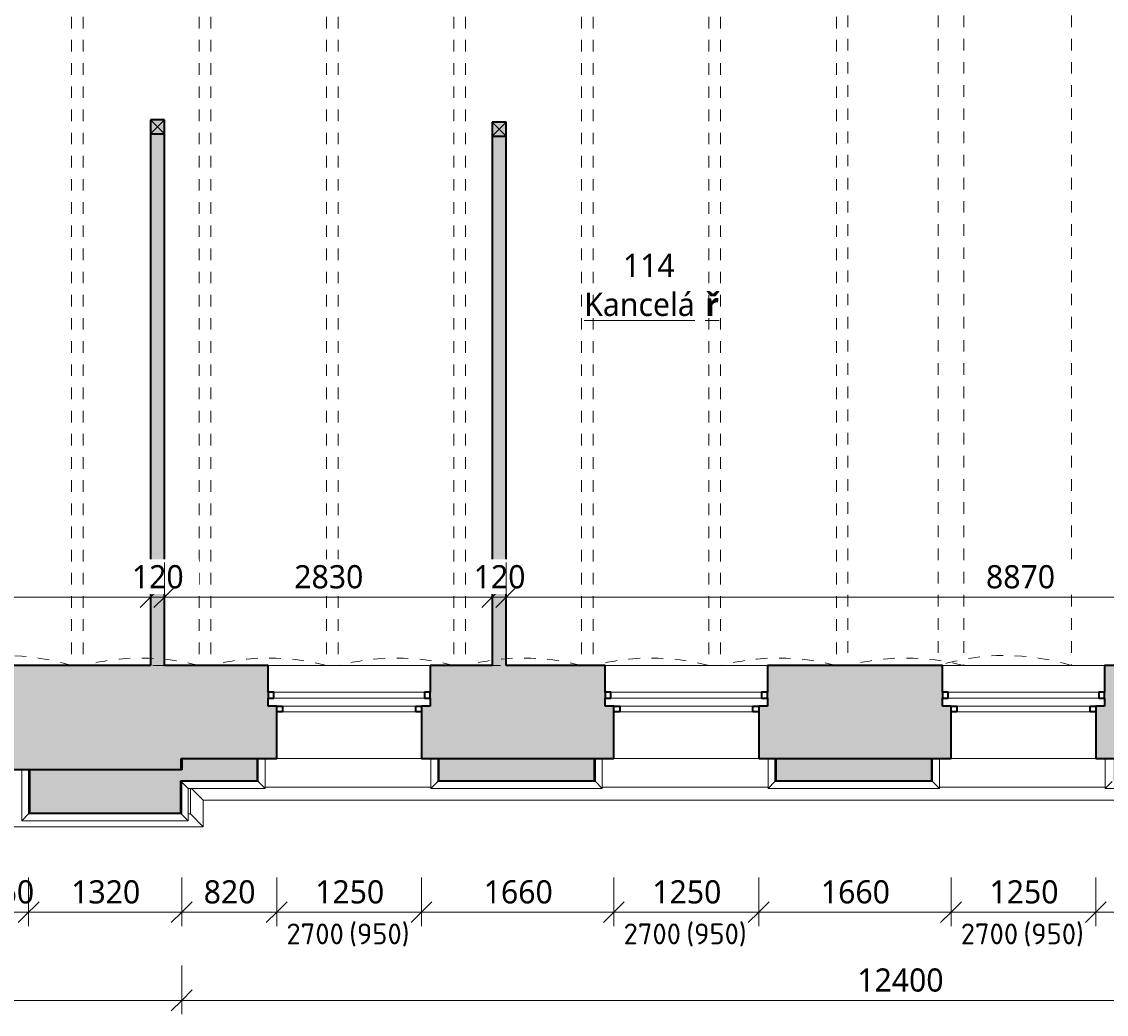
# Model space of a CAD drawing. Header units: metres. Extents: x -2.5 to 41.7, y -3 to 31.6.
# Tile 2 of 23: x 4.1 to 13.4, y -1.7 to 6.9. Entities that reach past the tile are written whole.
import ezdxf

# ---------------------------------------------------------------- set-up
doc = ezdxf.new("R2010")
doc.units = ezdxf.units.M
doc.linetypes.add('AV - Cerch_ 1 tecka 2mm', pattern=[0.004, 0.002, -0.001, 0, -0.001])
doc.layers.add('AV-KOTY', color=5, linetype='Continuous', lineweight=13, true_color=0x0000ff)
doc.layers.add('AV-MISTNOSTI', color=5, linetype='Continuous', lineweight=5, true_color=0x0000ff)
for name, color, linetype, lineweight in [('AV-KOTY-100', 7, 'Continuous', 5), ('AV-SRAFY', 7, 'Continuous', 35), ('AV-STAVBA', 7, 'Continuous', 18)]:
    doc.layers.add(name, color=color, linetype=linetype, lineweight=lineweight)
doc.styles.add('ISOCPEUR', font='isocpeur.ttf', dxfattribs={"height": 0.18})
doc.styles.add('Trebuchet MS', font='trebuc.ttf', dxfattribs={"height": 0.2})
doc.styles.add('Trebuchet MS_B', font='trebuc.ttf', dxfattribs={"height": 0.2})
doc.dimstyles.new('2_mm_-_O_-_Blue_-_mm', dxfattribs={"dimscale": 0.3048, "dimtxt": 0.20619, "dimasz": 0.590551, "dimexe": 0.393701, "dimexo": 0.0625, "dimgap": 0.065617, "dimtad": 1, "dimdec": 0, "dimlfac": 1000, "dimzin": 0, "dimdsep": 46, "dimtxsty": 'Trebuchet MS', "dimblk1": 'OBLIQUE', "dimblk2": 'OBLIQUE', "dimsah": 1, "dimcen": 0.09, "dimazin": 0, "dimtfac": 1, "dimtdec": 4, "dimtix": 1, "dimtmove": 0, "dimatfit": 3, "dimfxl": 0.984252, "dimfxlon": 1, "dimtvp": 1, "dimtfill": 1, "dimtolj": 1, "dimtzin": 0, "dimarcsym": 2})
doc.dimstyles.new('2_mm_-_O_-_Blue_-_mm_-_zaokrouhlena', dxfattribs={"dimscale": 0.3048, "dimtxt": 0.20619, "dimasz": 0.590551, "dimexe": 0.393701, "dimexo": 0.0625, "dimgap": 0.065617, "dimtad": 1, "dimdec": 0, "dimlfac": 1000, "dimrnd": 10, "dimzin": 0, "dimdsep": 46, "dimtxsty": 'Trebuchet MS', "dimblk1": 'OBLIQUE', "dimblk2": 'OBLIQUE', "dimsah": 1, "dimcen": 0.09, "dimazin": 0, "dimtfac": 1, "dimtdec": 4, "dimtix": 1, "dimtmove": 0, "dimatfit": 3, "dimfxl": 0.984252, "dimfxlon": 1, "dimtvp": 1, "dimtfill": 1, "dimtolj": 1, "dimtzin": 0, "dimarcsym": 2})

# ---------------------------------------------------------------- blocks, each defined once
blk = doc.blocks.new('SCO_Koncepční obdelníkový sloup - 120_120-1490004-1NP')
at = {"layer": 'AV-STAVBA'}
blk.add_hatch(color=256, dxfattribs=at).paths.add_polyline_path([(0.06, -0.06), (0.06, 0.06), (-0.06, 0.06), (-0.06, -0.06)])
for p, q in [((0.06, 0.06), (-0.06, -0.06)), ((-0.06, 0.06), (0.06, -0.06))]:
    blk.add_line(p, q, dxfattribs=at)
at = {"layer": 'AV-STAVBA', "lineweight": 35}
for p, q in [((0.06, 0.06), (-0.06, 0.06)), ((-0.06, 0.06), (-0.06, -0.06)), ((0.06, -0.06), (0.06, 0.06)), ((-0.06, -0.06), (0.06, -0.06))]:
    blk.add_line(p, q, dxfattribs=at)
blk = doc.blocks.new('SCO_Koncepční obdelníkový sloup - 120_120-1490005-1NP')
at = {"layer": 'AV-STAVBA'}
blk.add_hatch(color=256, dxfattribs=at).paths.add_polyline_path([(0.06, -0.06), (0.06, 0.06), (-0.06, 0.06), (-0.06, -0.06)])
for p, q in [((0.06, 0.06), (-0.06, -0.06)), ((-0.06, 0.06), (0.06, -0.06))]:
    blk.add_line(p, q, dxfattribs=at)
at = {"layer": 'AV-STAVBA', "lineweight": 35}
for p, q in [((0.06, 0.06), (-0.06, 0.06)), ((-0.06, 0.06), (-0.06, -0.06)), ((0.06, -0.06), (0.06, 0.06)), ((-0.06, -0.06), (0.06, -0.06))]:
    blk.add_line(p, q, dxfattribs=at)
blk = doc.blocks.new('GM_Void_valená klenba - GM_Void_valená klenba-1557069-1NP')
at = {"layer": 'AV-STAVBA', "linetype": 'AV - Cerch_ 1 tecka 2mm', "lineweight": 13}
for p, q in [((-0.575, 3.1), (-0.575, -3.1)), ((-0.575, 3.1), (0.575, 3.1)), ((0.575, 3.1), (0.575, -3.1)), ((-0.575, -3.1), (0.575, -3.1))]:
    blk.add_line(p, q, dxfattribs=at)
for centre, start, end in [((0, 4.9424), 252.66684, 287.33316), ((0, -4.9424), 72.66684, 107.33316)]:
    blk.add_arc(centre, 1.93, start, end, dxfattribs=at)
blk = doc.blocks.new('GM_Void_valená klenba - GM_Void_valená klenba-1557068-1NP')
at = {"layer": 'AV-STAVBA', "linetype": 'AV - Cerch_ 1 tecka 2mm', "lineweight": 13}
for p, q in [((-0.5, 3.1), (-0.5, -3.1)), ((-0.5, 3.1), (0.5, 3.1)), ((0.5, 3.1), (0.5, -3.1)), ((-0.5, -3.1), (0.5, -3.1))]:
    blk.add_line(p, q, dxfattribs=at)
for centre, start, end in [((0, 4.9641), 254.98527, 285.01473), ((0, -4.9641), 74.98527, 105.01473)]:
    blk.add_arc(centre, 1.93, start, end, dxfattribs=at)
blk = doc.blocks.new('GM_Void_valená klenba - GM_Void_valená klenba-1557067-1NP')
at = {"layer": 'AV-STAVBA', "linetype": 'AV - Cerch_ 1 tecka 2mm', "lineweight": 13}
for p, q in [((-0.5, 3.005), (-0.5, -3.005)), ((-0.5, 3.005), (0.5, 3.005)), ((0.5, 3.005), (0.5, -3.005)), ((-0.5, -3.005), (0.5, -3.005))]:
    blk.add_line(p, q, dxfattribs=at)
for centre, start, end in [((0, 4.8691), 254.98527, 285.01473), ((0, -4.8691), 74.98527, 105.01473)]:
    blk.add_arc(centre, 1.93, start, end, dxfattribs=at)
blk = doc.blocks.new('GM_Void_valená klenba - GM_Void_valená klenba-1557066-1NP')
at = {"layer": 'AV-STAVBA', "linetype": 'AV - Cerch_ 1 tecka 2mm', "lineweight": 13}
for p, q in [((-0.575, 3.005), (-0.575, -3.005)), ((-0.575, 3.005), (0.575, 3.005)), ((0.575, 3.005), (0.575, -3.005)), ((-0.575, -3.005), (0.575, -3.005))]:
    blk.add_line(p, q, dxfattribs=at)
for centre, start, end in [((0, 4.8474), 252.66684, 287.33316), ((0, -4.8474), 72.66684, 107.33316)]:
    blk.add_arc(centre, 1.93, start, end, dxfattribs=at)
blk = doc.blocks.new('Zdobná fasáda 1NP - Zdobná fasáda 1NP-1554848-1NP')
at = {"layer": 'AV-STAVBA'}
for p, q in [((6.105, 0.3482), (6.105, 0.5482)), ((6.165, 0.5482), (6.165, 0.2882)), ((7.595, 0.2882), (7.595, 0.5482)), ((7.655, 0.5482), (7.655, 0.3482)), ((9.015, 0.3482), (9.015, 0.5482)), ((9.075, 0.5482), (9.075, 0.2882)), ((10.505, 0.2882), (10.505, 0.5482)), ((10.565, 0.5482), (10.565, 0.3482)), ((11.925, 0.3482), (11.925, 0.5482)), ((11.985, 0.5482), (11.985, 0.2882)), ((13.415, 0.2882), (13.415, 0.5482)), ((4.0636, 0.0082), (4.0636, 0.4482)), ((4.1236, 0.4482), (4.1236, 0.0682)), ((5.4448, 0.3482), (6.105, 0.3482)), ((5.4998, 0.2882), (5.4448, 0.3432)), ((5.4998, 0.2882), (5.4998, 0.0082)), ((6.165, 0.2882), (5.4998, 0.2882)), ((5.5198, 0.0682), (5.5198, 0.2882)), ((5.6298, 0.1882), (5.5298, 0.2882)), ((6.165, 0.2882), (6.105, 0.3482)), ((6.165, 0.2982), (7.595, 0.2982)), ((7.655, 0.3482), (7.595, 0.2882)), ((9.075, 0.2882), (7.595, 0.2882)), ((7.655, 0.3482), (9.015, 0.3482)), ((9.075, 0.2882), (9.015, 0.3482)), ((9.075, 0.2982), (10.505, 0.2982)), ((10.565, 0.3482), (10.505, 0.2882)), ((11.985, 0.2882), (10.505, 0.2882)), ((10.565, 0.3482), (11.925, 0.3482)), ((11.985, 0.2882), (11.925, 0.3482)), ((11.985, 0.2982), (13.415, 0.2982)), ((13.475, 0.3482), (13.415, 0.2882)), ((14.935, 0.2882), (13.415, 0.2882)), ((5.6298, 0.1882), (5.6298, -0.0418)), ((18.0748, 0.1882), (5.6298, 0.1882)), ((4.0636, 0.0082), (4.1236, 0.0682)), ((5.4998, 0.0082), (4.0636, 0.0082)), ((4.1236, 0.0682), (5.4398, 0.0682)), ((5.4998, 0.0082), (5.4398, 0.0682)), ((5.4998, 0.0682), (5.5198, 0.0682)), ((5.6298, -0.0418), (5.5198, 0.0682)), ((5.6298, -0.0418), (3.9336, -0.0418))]:
    blk.add_line(p, q, dxfattribs=at)
blk = doc.blocks.new('WI_2-1_dvojité_bez středního sloupku_vnější půlkruhové nadpraží - 1250x-1561485-1NP')
at = {"layer": 'AV-STAVBA', "linetype": 'AV - Cerch_ 1 tecka 2mm', "lineweight": 13}
for p, q in [((0.7, 0.4), (-0.7, 0.4)), ((-0.7, 0.4), (0.7, 0.4)), ((0.625, 0.4), (-0.625, 0.4)), ((0.7, -0.4), (-0.7, -0.4)), ((0.625, -0.4), (-0.625, -0.4)), ((-0.625, -0.4), (0.625, -0.4))]:
    blk.add_line(p, q, dxfattribs=at)
at = {"layer": 'AV-STAVBA', "lineweight": 35}
for p, q in [((-0.65, 0.17), (-0.7, 0.17)), ((-0.7, 0.17), (-0.7, 0.12)), ((-0.7, 0.12), (-0.65, 0.12)), ((-0.65, 0.12), (-0.65, 0.17)), ((0.7, 0.17), (0.65, 0.17)), ((0.65, 0.17), (0.65, 0.12)), ((0.65, 0.12), (0.7, 0.12)), ((0.7, 0.12), (0.7, 0.17)), ((-0.625, 0.05), (-0.575, 0.05)), ((-0.575, 0.05), (-0.575, 0)), ((0.575, 0), (0.575, 0.05)), ((0.575, 0.05), (0.625, 0.05)), ((0.625, 0), (0.575, 0)), ((-0.575, 0), (-0.625, 0))]:
    blk.add_line(p, q, dxfattribs=at)
at = {"layer": 'AV-STAVBA'}
for p, q in [((-0.7, 0.12), (-0.7, 0.17)), ((-0.7, 0.17), (0.7, 0.17)), ((-0.7, 0.12), (0.7, 0.12)), ((-0.65, 0.17), (0.031, 0.17)), ((-0.65, 0.12), (-0.65, 0.17)), ((0.031, 0.12), (-0.65, 0.12)), ((0.031, 0.17), (0.65, 0.17)), ((0.65, 0.12), (0.031, 0.12)), ((0.65, 0.12), (0.65, 0.17)), ((0.7, 0.12), (0.7, 0.17)), ((-0.625, 0.05), (-0.625, 0)), ((-0.625, 0.05), (0.625, 0.05)), ((0.031, 0.05), (-0.575, 0.05)), ((-0.575, 0.05), (-0.575, 0)), ((-0.575, 0), (0.031, 0)), ((0.575, 0.05), (0.031, 0.05)), ((0.031, 0), (0.575, 0)), ((0.575, 0.05), (0.575, 0)), ((0.625, 0.05), (0.625, 0)), ((-0.625, 0), (0.625, 0))]:
    blk.add_line(p, q, dxfattribs=at)
blk = doc.blocks.new('DIMBLOCK2-1NP')
at = {"layer": 'AV-KOTY-100', "color": 5, "true_color": 0x0000ff}
for p, q in [((0.8848, 1.9398), (0.8848, 2.2398)), ((5.1748, 1.9398), (5.1748, 2.2398)), ((0.8848, 1.9398), (0.9748, 2.0298)), ((5.1748, 1.9398), (5.2648, 2.0298)), ((0.8848, 1.9398), (0.7948, 1.8498)), ((0.8848, 1.9398), (5.1748, 1.9398)), ((0.8848, 1.9398), (0.8848, 1.8198)), ((5.1748, 1.9398), (5.0848, 1.8498)), ((5.1748, 1.9398), (5.1748, 1.8198))]:
    blk.add_line(p, q, dxfattribs=at)
at = {"layer": 'AV-KOTY-100', "color": 0, "insert": (2.7363, 2.2157), "char_height": 0.2, "width": 0.704541, "attachment_point": 1, "line_spacing_factor": 1.048425, "style": 'Trebuchet MS', "bg_fill": 3, "box_fill_scale": 1.25, "bg_fill_color": 256, "bg_fill_true_color": 13158600, "bg_fill_transparency": 0}
blk.add_mtext('4290', dxfattribs=at)
blk = doc.blocks.new('_Oblique')
at = {"color": 0, "linetype": 'ByBlock', "lineweight": -2}
blk.add_line((-0.5, -0.5), (0.5, 0.5), dxfattribs=at)
blk = doc.blocks.new('DIMBLOCK3-1NP')
at = {"layer": 'AV-KOTY-100', "color": 5, "true_color": 0x0000ff}
for p, q in [((5.1748, 1.9398), (5.1748, 2.2398)), ((5.2948, 1.9398), (5.2948, 2.2398)), ((5.1748, 1.9398), (5.2648, 2.0298)), ((5.2948, 1.9398), (5.3848, 2.0298)), ((5.1748, 1.9398), (5.0848, 1.8498)), ((5.1748, 1.9398), (5.2948, 1.9398)), ((5.1748, 1.9398), (5.1748, 1.8198)), ((5.2948, 1.9398), (5.2048, 1.8498)), ((5.2948, 1.9398), (5.2948, 1.8198))]:
    blk.add_line(p, q, dxfattribs=at)
at = {"layer": 'AV-KOTY-100', "color": 0, "insert": (5.0146, 2.2157), "char_height": 0.2, "width": 0.528406, "attachment_point": 1, "line_spacing_factor": 1.048425, "style": 'Trebuchet MS', "bg_fill": 3, "box_fill_scale": 1.25, "bg_fill_color": 256, "bg_fill_true_color": 13158600, "bg_fill_transparency": 0}
blk.add_mtext('120', dxfattribs=at)
blk = doc.blocks.new('DIMBLOCK4-1NP')
at = {"layer": 'AV-KOTY-100', "color": 5, "true_color": 0x0000ff}
for p, q in [((5.2948, 1.9398), (5.2948, 2.2398)), ((8.1248, 1.9398), (8.1248, 2.2398)), ((5.2948, 1.9398), (5.3848, 2.0298)), ((8.1248, 1.9398), (8.2148, 2.0298)), ((5.2948, 1.9398), (5.2048, 1.8498)), ((5.2948, 1.9398), (8.1248, 1.9398)), ((5.2948, 1.9398), (5.2948, 1.8198)), ((8.1248, 1.9398), (8.0348, 1.8498)), ((8.1248, 1.9398), (8.1248, 1.8198))]:
    blk.add_line(p, q, dxfattribs=at)
at = {"layer": 'AV-KOTY-100', "color": 0, "insert": (6.4163, 2.2157), "char_height": 0.2, "width": 0.704541, "attachment_point": 1, "line_spacing_factor": 1.048425, "style": 'Trebuchet MS', "bg_fill": 3, "box_fill_scale": 1.25, "bg_fill_color": 256, "bg_fill_true_color": 13158600, "bg_fill_transparency": 0}
blk.add_mtext('2830', dxfattribs=at)
blk = doc.blocks.new('DIMBLOCK5-1NP')
at = {"layer": 'AV-KOTY-100', "color": 5, "true_color": 0x0000ff}
for p, q in [((8.1248, 1.9398), (8.1248, 2.2398)), ((8.2448, 1.9398), (8.2448, 2.2398)), ((8.1248, 1.9398), (8.2148, 2.0298)), ((8.2448, 1.9398), (8.3348, 2.0298)), ((8.1248, 1.9398), (8.0348, 1.8498)), ((8.1248, 1.9398), (8.2448, 1.9398)), ((8.1248, 1.9398), (8.1248, 1.8198)), ((8.2448, 1.9398), (8.1548, 1.8498)), ((8.2448, 1.9398), (8.2448, 1.8198))]:
    blk.add_line(p, q, dxfattribs=at)
at = {"layer": 'AV-KOTY-100', "color": 0, "insert": (7.9646, 2.2157), "char_height": 0.2, "width": 0.528406, "attachment_point": 1, "line_spacing_factor": 1.048425, "style": 'Trebuchet MS', "bg_fill": 3, "box_fill_scale": 1.25, "bg_fill_color": 256, "bg_fill_true_color": 13158600, "bg_fill_transparency": 0}
blk.add_mtext('120', dxfattribs=at)
blk = doc.blocks.new('DIMBLOCK6-1NP')
at = {"layer": 'AV-KOTY-100', "color": 5, "true_color": 0x0000ff}
for p, q in [((8.2448, 1.9398), (8.2448, 2.2398)), ((17.1148, 1.9398), (17.1148, 2.2398)), ((8.2448, 1.9398), (8.3348, 2.0298)), ((17.1148, 1.9398), (17.2048, 2.0298)), ((8.2448, 1.9398), (8.1548, 1.8498)), ((8.2448, 1.9398), (17.1148, 1.9398)), ((8.2448, 1.9398), (8.2448, 1.8198)), ((17.1148, 1.9398), (17.0248, 1.8498)), ((17.1148, 1.9398), (17.1148, 1.8198))]:
    blk.add_line(p, q, dxfattribs=at)
at = {"layer": 'AV-KOTY-100', "color": 0, "insert": (12.3863, 2.2157), "char_height": 0.2, "width": 0.704541, "attachment_point": 1, "line_spacing_factor": 1.048425, "style": 'Trebuchet MS', "bg_fill": 3, "box_fill_scale": 1.25, "bg_fill_color": 256, "bg_fill_true_color": 13158600, "bg_fill_transparency": 0}
blk.add_mtext('8870', dxfattribs=at)
blk = doc.blocks.new('DIMBLOCK53-1NP')
at = {"layer": 'AV-KOTY-100', "color": 5, "true_color": 0x0000ff}
for p, q in [((3.7648, -0.78), (3.7648, -0.48)), ((4.1236, -0.78), (4.1236, -0.48)), ((3.7648, -0.78), (3.8548, -0.69)), ((4.1236, -0.78), (4.2136, -0.69)), ((3.7648, -0.78), (3.6748, -0.87)), ((3.7648, -0.78), (4.1236, -0.78)), ((3.7648, -0.78), (3.7648, -0.9)), ((4.1236, -0.78), (4.0336, -0.87)), ((4.1236, -0.78), (4.1236, -0.9))]:
    blk.add_line(p, q, dxfattribs=at)
at = {"layer": 'AV-KOTY-100', "color": 0, "insert": (3.724, -0.504), "char_height": 0.2, "width": 0.528406, "attachment_point": 1, "line_spacing_factor": 1.048425, "style": 'Trebuchet MS', "bg_fill": 3, "box_fill_scale": 1.25, "bg_fill_color": 256, "bg_fill_true_color": 13158600, "bg_fill_transparency": 0}
blk.add_mtext('360', dxfattribs=at)
blk = doc.blocks.new('DIMBLOCK54-1NP')
at = {"layer": 'AV-KOTY-100', "color": 5, "true_color": 0x0000ff}
for p, q in [((4.1236, -0.78), (4.1236, -0.48)), ((5.4448, -0.78), (5.4448, -0.48)), ((4.1236, -0.78), (4.2136, -0.69)), ((5.4448, -0.78), (5.5348, -0.69)), ((4.1236, -0.78), (4.0336, -0.87)), ((4.1236, -0.78), (5.4448, -0.78)), ((4.1236, -0.78), (4.1236, -0.9)), ((5.4448, -0.78), (5.3548, -0.87)), ((5.4448, -0.78), (5.4448, -0.9))]:
    blk.add_line(p, q, dxfattribs=at)
at = {"layer": 'AV-KOTY-100', "color": 0, "insert": (4.4906, -0.504), "char_height": 0.2, "width": 0.704541, "attachment_point": 1, "line_spacing_factor": 1.048425, "style": 'Trebuchet MS', "bg_fill": 3, "box_fill_scale": 1.25, "bg_fill_color": 256, "bg_fill_true_color": 13158600, "bg_fill_transparency": 0}
blk.add_mtext('1320', dxfattribs=at)
blk = doc.blocks.new('DIMBLOCK55-1NP')
at = {"layer": 'AV-KOTY-100', "color": 5, "true_color": 0x0000ff}
for p, q in [((5.4448, -0.78), (5.4448, -0.48)), ((6.2648, -0.78), (6.2648, -0.48)), ((5.4448, -0.78), (5.5348, -0.69)), ((6.2648, -0.78), (6.3548, -0.69)), ((5.4448, -0.78), (5.3548, -0.87)), ((5.4448, -0.78), (6.2648, -0.78)), ((5.4448, -0.78), (5.4448, -0.9)), ((6.2648, -0.78), (6.1748, -0.87)), ((6.2648, -0.78), (6.2648, -0.9))]:
    blk.add_line(p, q, dxfattribs=at)
at = {"layer": 'AV-KOTY-100', "color": 0, "insert": (5.6346, -0.504), "char_height": 0.2, "width": 0.528406, "attachment_point": 1, "line_spacing_factor": 1.048425, "style": 'Trebuchet MS', "bg_fill": 3, "box_fill_scale": 1.25, "bg_fill_color": 256, "bg_fill_true_color": 13158600, "bg_fill_transparency": 0}
blk.add_mtext('820', dxfattribs=at)
blk = doc.blocks.new('DIMBLOCK56-1NP')
at = {"layer": 'AV-KOTY-100', "color": 5, "true_color": 0x0000ff}
for p, q in [((6.2648, -0.78), (6.2648, -0.48)), ((7.5148, -0.78), (7.5148, -0.48)), ((6.2648, -0.78), (6.3548, -0.69)), ((7.5148, -0.78), (7.6048, -0.69)), ((6.2648, -0.78), (6.1748, -0.87)), ((6.2648, -0.78), (7.5148, -0.78)), ((6.2648, -0.78), (6.2648, -0.9)), ((7.5148, -0.78), (7.4248, -0.87)), ((7.5148, -0.78), (7.5148, -0.9))]:
    blk.add_line(p, q, dxfattribs=at)
at = {"layer": 'AV-KOTY-100', "color": 0, "insert": (6.5963, -0.504), "char_height": 0.2, "width": 0.704541, "attachment_point": 1, "line_spacing_factor": 1.048425, "style": 'Trebuchet MS', "bg_fill": 3, "box_fill_scale": 1.25, "bg_fill_color": 256, "bg_fill_true_color": 13158600, "bg_fill_transparency": 0}
blk.add_mtext('1250', dxfattribs=at)
blk = doc.blocks.new('DIMBLOCK57-1NP')
at = {"layer": 'AV-KOTY-100', "color": 5, "true_color": 0x0000ff}
for p, q in [((7.5148, -0.78), (7.5148, -0.48)), ((9.1748, -0.78), (9.1748, -0.48)), ((7.5148, -0.78), (7.6048, -0.69)), ((9.1748, -0.78), (9.2648, -0.69)), ((7.5148, -0.78), (7.4248, -0.87)), ((7.5148, -0.78), (9.1748, -0.78)), ((7.5148, -0.78), (7.5148, -0.9)), ((9.1748, -0.78), (9.0848, -0.87)), ((9.1748, -0.78), (9.1748, -0.9))]:
    blk.add_line(p, q, dxfattribs=at)
at = {"layer": 'AV-KOTY-100', "color": 0, "insert": (8.0513, -0.504), "char_height": 0.2, "width": 0.704541, "attachment_point": 1, "line_spacing_factor": 1.048425, "style": 'Trebuchet MS', "bg_fill": 3, "box_fill_scale": 1.25, "bg_fill_color": 256, "bg_fill_true_color": 13158600, "bg_fill_transparency": 0}
blk.add_mtext('1660', dxfattribs=at)
blk = doc.blocks.new('DIMBLOCK58-1NP')
at = {"layer": 'AV-KOTY-100', "color": 5, "true_color": 0x0000ff}
for p, q in [((9.1748, -0.78), (9.1748, -0.48)), ((10.4248, -0.78), (10.4248, -0.48)), ((9.1748, -0.78), (9.2648, -0.69)), ((10.4248, -0.78), (10.5148, -0.69)), ((9.1748, -0.78), (9.0848, -0.87)), ((9.1748, -0.78), (10.4248, -0.78)), ((9.1748, -0.78), (9.1748, -0.9)), ((10.4248, -0.78), (10.3348, -0.87)), ((10.4248, -0.78), (10.4248, -0.9))]:
    blk.add_line(p, q, dxfattribs=at)
at = {"layer": 'AV-KOTY-100', "color": 0, "insert": (9.5063, -0.504), "char_height": 0.2, "width": 0.704541, "attachment_point": 1, "line_spacing_factor": 1.048425, "style": 'Trebuchet MS', "bg_fill": 3, "box_fill_scale": 1.25, "bg_fill_color": 256, "bg_fill_true_color": 13158600, "bg_fill_transparency": 0}
blk.add_mtext('1250', dxfattribs=at)
blk = doc.blocks.new('DIMBLOCK59-1NP')
at = {"layer": 'AV-KOTY-100', "color": 5, "true_color": 0x0000ff}
for p, q in [((10.4248, -0.78), (10.4248, -0.48)), ((12.0848, -0.78), (12.0848, -0.48)), ((10.4248, -0.78), (10.5148, -0.69)), ((12.0848, -0.78), (12.1748, -0.69)), ((10.4248, -0.78), (10.3348, -0.87)), ((10.4248, -0.78), (12.0848, -0.78)), ((10.4248, -0.78), (10.4248, -0.9)), ((12.0848, -0.78), (11.9948, -0.87)), ((12.0848, -0.78), (12.0848, -0.9))]:
    blk.add_line(p, q, dxfattribs=at)
at = {"layer": 'AV-KOTY-100', "color": 0, "insert": (10.9613, -0.504), "char_height": 0.2, "width": 0.704541, "attachment_point": 1, "line_spacing_factor": 1.048425, "style": 'Trebuchet MS', "bg_fill": 3, "box_fill_scale": 1.25, "bg_fill_color": 256, "bg_fill_true_color": 13158600, "bg_fill_transparency": 0}
blk.add_mtext('1660', dxfattribs=at)
blk = doc.blocks.new('DIMBLOCK60-1NP')
at = {"layer": 'AV-KOTY-100', "color": 5, "true_color": 0x0000ff}
for p, q in [((12.0848, -0.78), (12.0848, -0.48)), ((13.3348, -0.78), (13.3348, -0.48)), ((12.0848, -0.78), (12.1748, -0.69)), ((13.3348, -0.78), (13.4248, -0.69)), ((12.0848, -0.78), (11.9948, -0.87)), ((12.0848, -0.78), (13.3348, -0.78)), ((12.0848, -0.78), (12.0848, -0.9)), ((13.3348, -0.78), (13.2448, -0.87)), ((13.3348, -0.78), (13.3348, -0.9))]:
    blk.add_line(p, q, dxfattribs=at)
at = {"layer": 'AV-KOTY-100', "color": 0, "insert": (12.4163, -0.504), "char_height": 0.2, "width": 0.704541, "attachment_point": 1, "line_spacing_factor": 1.048425, "style": 'Trebuchet MS', "bg_fill": 3, "box_fill_scale": 1.25, "bg_fill_color": 256, "bg_fill_true_color": 13158600, "bg_fill_transparency": 0}
blk.add_mtext('1250', dxfattribs=at)
blk = doc.blocks.new('DIMBLOCK61-1NP')
at = {"layer": 'AV-KOTY-100', "color": 5, "true_color": 0x0000ff}
for p, q in [((13.3348, -0.78), (13.3348, -0.48)), ((15.0348, -0.78), (15.0348, -0.48)), ((13.3348, -0.78), (13.4248, -0.69)), ((15.0348, -0.78), (15.1248, -0.69)), ((13.3348, -0.78), (13.2448, -0.87)), ((13.3348, -0.78), (15.0348, -0.78)), ((13.3348, -0.78), (13.3348, -0.9)), ((15.0348, -0.78), (14.9448, -0.87)), ((15.0348, -0.78), (15.0348, -0.9))]:
    blk.add_line(p, q, dxfattribs=at)
at = {"layer": 'AV-KOTY-100', "color": 0, "insert": (13.8913, -0.504), "char_height": 0.2, "width": 0.704541, "attachment_point": 1, "line_spacing_factor": 1.048425, "style": 'Trebuchet MS', "bg_fill": 3, "box_fill_scale": 1.25, "bg_fill_color": 256, "bg_fill_true_color": 13158600, "bg_fill_transparency": 0}
blk.add_mtext('1700', dxfattribs=at)
blk = doc.blocks.new('DIMBLOCK77-1NP')
at = {"layer": 'AV-KOTY-100', "color": 5, "true_color": 0x0000ff}
for p, q in [((-0.2352, -1.541), (-0.2352, -1.241)), ((5.4448, -1.541), (5.4448, -1.241)), ((-0.2352, -1.541), (-0.1452, -1.451)), ((5.4448, -1.541), (5.5348, -1.451)), ((-0.2352, -1.541), (-0.3252, -1.631)), ((-0.2352, -1.541), (5.4448, -1.541)), ((-0.2352, -1.541), (-0.2352, -1.661)), ((5.4448, -1.541), (5.3548, -1.631)), ((5.4448, -1.541), (5.4448, -1.661))]:
    blk.add_line(p, q, dxfattribs=at)
at = {"layer": 'AV-KOTY-100', "color": 0, "insert": (2.3112, -1.265), "char_height": 0.2, "width": 0.704541, "attachment_point": 1, "line_spacing_factor": 1.048425, "style": 'Trebuchet MS', "bg_fill": 3, "box_fill_scale": 1.25, "bg_fill_color": 256, "bg_fill_true_color": 13158600, "bg_fill_transparency": 0}
blk.add_mtext('5680', dxfattribs=at)
blk = doc.blocks.new('DIMBLOCK78-1NP')
at = {"layer": 'AV-KOTY-100', "color": 5, "true_color": 0x0000ff}
for p, q in [((5.4448, -1.541), (5.4448, -1.241)), ((17.8398, -1.541), (17.8398, -1.241)), ((5.4448, -1.541), (5.5348, -1.451)), ((17.8398, -1.541), (17.9298, -1.451)), ((5.4448, -1.541), (5.3548, -1.631)), ((5.4448, -1.541), (17.8398, -1.541)), ((5.4448, -1.541), (5.4448, -1.661)), ((17.8398, -1.541), (17.7498, -1.631)), ((17.8398, -1.541), (17.8398, -1.661))]:
    blk.add_line(p, q, dxfattribs=at)
at = {"layer": 'AV-KOTY-100', "color": 0, "insert": (11.2753, -1.265), "char_height": 0.2, "width": 0.880677, "attachment_point": 1, "line_spacing_factor": 1.048425, "style": 'Trebuchet MS', "bg_fill": 3, "box_fill_scale": 1.25, "bg_fill_color": 256, "bg_fill_true_color": 13158600, "bg_fill_transparency": 0}
blk.add_mtext('12400', dxfattribs=at)

msp = doc.modelspace()

# ---------------------------------------------------------------- hatches: boundary and pattern name
at = {"layer": 'AV-SRAFY', "lineweight": 18}
for points in [[(5.1748, 1.3482), (5.2948, 1.3482), (5.2948, 5.9382), (5.1748, 5.9382), (5.1748, 5.3044)], [(8.1248, 1.3482), (8.2448, 1.3482), (8.2448, 5.9182), (8.1248, 5.9182), (8.1248, 5.3044)]]:
    msp.add_hatch(color=256, dxfattribs=at).paths.add_polyline_path(points)
h = msp.add_hatch(color=256, dxfattribs=at)
h.paths.add_polyline_path([(-0.2352, 0.4482), (1.7148, 0.4482), (1.7148, 0.5282), (1.9148, 0.5282), (1.9148, 1.0182), (1.8648, 1.0182), (1.8648, 1.3482), (-0.2352, 1.3482), (-0.2352, 0.9282)])
h.paths.add_polyline_path([(4.6396, 0.4482), (5.4398, 0.4482), (5.4398, 1.3482), (3.8148, 1.3482), (3.8148, 1.0182), (3.7648, 1.0182), (3.7648, 0.5282), (3.9648, 0.5282), (3.9648, 0.4482)])
h = msp.add_hatch(color=256, dxfattribs=at)
h.paths.add_polyline_path([(5.4398, 0.5482), (6.2648, 0.5482), (6.2648, 0.9982), (6.1898, 0.9982), (6.1898, 1.3482), (5.4398, 1.3482), (5.4398, 0.9282)])
h.paths.add_polyline_path([(17.1148, 0.5482), (17.1148, 1.3482), (16.3598, 1.3482), (16.3598, 0.9982), (16.2848, 0.9982), (16.2848, 0.5482)])
h.paths.add_polyline_path([(7.5148, 0.5482), (9.1748, 0.5482), (9.1748, 0.9982), (9.0998, 0.9982), (9.0998, 1.3482), (7.5898, 1.3482), (7.5898, 0.9982), (7.5148, 0.9982), (7.5148, 0.9282)])
h.paths.add_polyline_path([(15.0348, 0.5482), (15.0348, 0.9982), (14.9598, 0.9982), (14.9598, 1.3482), (13.4098, 1.3482), (13.4098, 0.9982), (13.3348, 0.9982), (13.3348, 0.5482), (14.6705, 0.5482)])
h.paths.add_polyline_path([(12.0848, 0.5482), (12.0848, 0.9982), (12.0098, 0.9982), (12.0098, 1.3482), (10.4998, 1.3482), (10.4998, 0.9982), (10.4248, 0.9982), (10.4248, 0.5482), (11.8046, 0.5482)])
h = msp.add_hatch(color=256, dxfattribs=at)
h.paths.add_polyline_path([(5.4448, 0.3547), (6.0985, 0.3547), (6.0985, 0.5482), (5.4448, 0.5482), (5.4448, 0.3812)])
h.paths.add_polyline_path([(10.5715, 0.3547), (11.9185, 0.3547), (11.9185, 0.5482), (10.5715, 0.5482)])
h.paths.add_polyline_path([(8.9386, 0.3547), (9.0085, 0.3547), (9.0085, 0.5482), (7.6615, 0.5482), (7.6615, 0.3547)])
h.paths.add_polyline_path([(17.8333, 0.3547), (17.8333, 0.5482), (16.4715, 0.5482), (16.4715, 0.3547), (17.7156, 0.3547)])
h.paths.add_polyline_path([(13.4815, 0.3547), (14.8685, 0.3547), (14.8685, 0.5482), (13.4815, 0.5482)])
h = msp.add_hatch(color=256, dxfattribs=at)
h.paths.add_polyline_path([(4.1301, 0.0747), (5.4383, 0.0747), (5.4383, 0.3547), (5.4448, 0.3547), (5.4448, 0.4482), (4.1301, 0.4482)])
h.paths.add_polyline_path([(1.5521, 0.0747), (1.5521, 0.4482), (0.2713, 0.4482), (0.2713, 0.0747), (0.3407, 0.0747)])

# ---------------------------------------------------------------- linework, layer by layer
at = {"layer": 'AV-STAVBA', "lineweight": 35}
for p, q in [((5.1748, 5.9382), (5.1748, 1.3482)), ((5.2948, 1.3482), (5.2948, 5.9382)), ((8.1248, 5.9182), (8.1248, 1.3482)), ((8.2448, 1.3482), (8.2448, 5.9182)), ((5.1748, 1.3482), (3.8148, 1.3482)), ((6.1898, 1.3482), (5.2948, 1.3482)), ((6.1898, 1.1182), (6.1898, 1.3482)), ((8.1248, 1.3482), (7.5898, 1.3482)), ((7.5898, 1.3482), (7.5898, 1.1182)), ((9.0998, 1.3482), (8.2448, 1.3482)), ((9.0998, 1.1182), (9.0998, 1.3482)), ((12.0098, 1.3482), (10.4998, 1.3482)), ((10.4998, 1.3482), (10.4998, 1.1182)), ((12.0098, 1.1182), (12.0098, 1.3482)), ((14.9598, 1.3482), (13.4098, 1.3482)), ((13.4098, 1.3482), (13.4098, 1.1182)), ((6.1898, 0.9982), (6.1898, 1.0682)), ((7.5898, 1.0682), (7.5898, 0.9982)), ((9.0998, 0.9982), (9.0998, 1.0682)), ((10.4998, 1.0682), (10.4998, 0.9982)), ((12.0098, 0.9982), (12.0098, 1.0682)), ((13.4098, 1.0682), (13.4098, 0.9982)), ((6.2648, 0.9982), (6.1898, 0.9982)), ((6.2648, 0.5482), (6.2648, 0.9982)), ((7.5898, 0.9982), (7.5148, 0.9982)), ((7.5148, 0.9982), (7.5148, 0.5482)), ((9.1748, 0.9982), (9.0998, 0.9982)), ((9.1748, 0.5482), (9.1748, 0.9982)), ((10.4998, 0.9982), (10.4248, 0.9982)), ((10.4248, 0.9982), (10.4248, 0.5482)), ((12.0848, 0.9982), (12.0098, 0.9982)), ((12.0848, 0.5482), (12.0848, 0.9982)), ((13.4098, 0.9982), (13.3348, 0.9982)), ((13.3348, 0.9982), (13.3348, 0.5482)), ((5.4398, 0.4482), (5.4398, 0.5482)), ((5.4398, 0.5482), (6.2648, 0.5482)), ((5.4448, 0.5482), (5.4448, 0.4482)), ((6.0985, 0.3547), (6.0985, 0.5482)), ((7.5148, 0.5482), (9.1748, 0.5482)), ((7.6615, 0.5482), (7.6615, 0.3547)), ((9.0085, 0.3547), (9.0085, 0.5482)), ((10.4248, 0.5482), (12.0848, 0.5482)), ((10.5715, 0.5482), (10.5715, 0.3547)), ((11.9185, 0.3547), (11.9185, 0.5482)), ((13.3348, 0.5482), (15.0348, 0.5482)), ((5.4448, 0.4482), (3.9648, 0.4482)), ((4.1301, 0.4482), (4.1301, 0.0747)), ((5.4383, 0.0747), (5.4383, 0.3547)), ((5.4383, 0.3547), (6.0985, 0.3547)), ((7.6615, 0.3547), (9.0085, 0.3547)), ((10.5715, 0.3547), (11.9185, 0.3547)), ((4.1301, 0.0747), (5.4383, 0.0747))]:
    msp.add_line(p, q, dxfattribs=at)
at = {"layer": 'AV-STAVBA'}
for p, q in [((6.1898, 1.3482), (7.5898, 1.3482)), ((9.0998, 1.3482), (10.4998, 1.3482)), ((12.0098, 1.3482), (13.4098, 1.3482)), ((6.105, 0.5482), (6.105, 0.3482)), ((7.5148, 0.5482), (6.2648, 0.5482)), ((7.655, 0.3482), (7.655, 0.5482)), ((9.015, 0.5482), (9.015, 0.3482)), ((10.4248, 0.5482), (9.1748, 0.5482)), ((10.565, 0.3482), (10.565, 0.5482)), ((11.925, 0.5482), (11.925, 0.3482)), ((13.3348, 0.5482), (12.0848, 0.5482)), ((4.1236, 0.0682), (4.1236, 0.4482)), ((5.4448, 0.3482), (5.4383, 0.3547)), ((5.4448, 0.3482), (5.4448, 0.0682)), ((6.105, 0.3482), (5.4448, 0.3482)), ((5.5198, 0.0682), (5.5198, 0.2882)), ((6.105, 0.3482), (6.0985, 0.3547)), ((7.595, 0.2982), (6.165, 0.2982)), ((7.655, 0.3482), (7.6615, 0.3547)), ((9.015, 0.3482), (7.655, 0.3482)), ((9.015, 0.3482), (9.0085, 0.3547)), ((10.505, 0.2982), (9.075, 0.2982)), ((10.565, 0.3482), (10.5715, 0.3547)), ((11.925, 0.3482), (10.565, 0.3482)), ((11.925, 0.3482), (11.9185, 0.3547)), ((13.415, 0.2982), (11.985, 0.2982)), ((4.1236, 0.0682), (4.1301, 0.0747)), ((5.4448, 0.0682), (4.1236, 0.0682)), ((5.4448, 0.0682), (5.4383, 0.0747)), ((5.5198, 0.0682), (5.4998, 0.0682))]:
    msp.add_line(p, q, dxfattribs=at)

# ---------------------------------------------------------------- block references
at = {"layer": 'AV-STAVBA', "linetype": 'AV - Cerch_ 1 tecka 2mm', "lineweight": 13}
for name, p in [('GM_Void_valená klenba - GM_Void_valená klenba-1557069-1NP', (3.9198, 4.4482)), ('GM_Void_valená klenba - GM_Void_valená klenba-1557068-1NP', (5.0948, 4.4482)), ('GM_Void_valená klenba - GM_Void_valená klenba-1557068-1NP', (6.1948, 4.4482)), ('GM_Void_valená klenba - GM_Void_valená klenba-1557068-1NP', (7.2948, 4.4482)), ('GM_Void_valená klenba - GM_Void_valená klenba-1557068-1NP', (8.3948, 4.4482)), ('GM_Void_valená klenba - GM_Void_valená klenba-1557068-1NP', (9.4948, 4.4482)), ('GM_Void_valená klenba - GM_Void_valená klenba-1557068-1NP', (10.5948, 4.4482)), ('GM_Void_valená klenba - GM_Void_valená klenba-1557067-1NP', (11.6948, 4.3532)), ('GM_Void_valená klenba - GM_Void_valená klenba-1557066-1NP', (12.5498, 4.3532)), ('WI_2-1_dvojité_bez středního sloupku_vnější půlkruhové nadpraží - 1250x-1561485-1NP', (6.8898, 0.9482)), ('WI_2-1_dvojité_bez středního sloupku_vnější půlkruhové nadpraží - 1250x-1561485-1NP', (9.7998, 0.9482)), ('WI_2-1_dvojité_bez středního sloupku_vnější půlkruhové nadpraží - 1250x-1561485-1NP', (12.7098, 0.9482))]:
    msp.add_blockref(name, p, dxfattribs=at)
at = {"layer": 'AV-STAVBA'}
for name, p in [('SCO_Koncepční obdelníkový sloup - 120_120-1490005-1NP', (5.2348, 5.9982)), ('SCO_Koncepční obdelníkový sloup - 120_120-1490004-1NP', (8.1848, 5.9782)), ('Zdobná fasáda 1NP - Zdobná fasáda 1NP-1554848-1NP', (0, 0))]:
    msp.add_blockref(name, p, dxfattribs=at)

# ---------------------------------------------------------------- texts
at = {"layer": 'AV-MISTNOSTI', "char_height": 0.2, "attachment_point": 1, "style": 'Trebuchet MS_B'}
for s, insert, width in [('114', (9.2528, 4.9026), 0.601266), ('\\LKancelá', (8.9188, 4.5663), 1.266666), ('\\L\\fTrebuchet MS|b1|i0|c238|p34|;\\Lř', (9.9639, 4.5663), 0.144304)]:
    msp.add_mtext(s, dxfattribs=dict(at, insert=insert, width=width))

# ---------------------------------------------------------------- dimensions: what is measured, and where the dimension line sits
at = {"layer": 'AV-KOTY', "lineweight": 5}
for base, p1, p2, override, picture, middle in [((4.1236, -0.78), (3.7648, -0.48), (4.1236, -0.48), {"dimpost": '<>', "dimfxl": 0.358783}, 'DIMBLOCK53-1NP', (3.9442, -0.6579)), ((5.4448, -1.541), (-0.2352, -1.241), (5.4448, -1.241), {"dimpost": '<>', "dimfxl": 5.679957}, 'DIMBLOCK77-1NP', (2.6048, -1.4189))]:
    dim = msp.add_linear_dim(base=base, p1=p1, p2=p2, dimstyle='2_mm_-_O_-_Blue_-_mm_-_zaokrouhlena', override=override, dxfattribs=at)
    dim.commit()
    dim.dimension.update_dxf_attribs({"geometry": picture, "text_midpoint": middle})

# ---------------------------------------------------------------- next in the draw order: dimensions: what is measured, and where the dimension line sits
for base, p1, p2, dimstyle, override, picture, middle in [((5.1748, 1.9398), (0.8848, 2.2398), (5.1748, 2.2398), '2_mm_-_O_-_Blue_-_mm', {"dimpost": '<>', "dimfxl": 4.29}, 'DIMBLOCK2-1NP', (3.0298, 2.0619)), ((5.4448, -0.78), (4.1236, -0.48), (5.4448, -0.48), '2_mm_-_O_-_Blue_-_mm_-_zaokrouhlena', {"dimpost": '<>', "dimfxl": 1.321174}, 'DIMBLOCK54-1NP', (4.7842, -0.6582)), ((17.8398, -1.541), (5.4448, -1.241), (17.8398, -1.241), '2_mm_-_O_-_Blue_-_mm_-_zaokrouhlena', {"dimpost": '<>', "dimfxl": 12.395043}, 'DIMBLOCK78-1NP', (11.6423, -1.4192))]:
    dim = msp.add_linear_dim(base=base, p1=p1, p2=p2, dimstyle=dimstyle, override=override, dxfattribs=at)
    dim.commit()
    dim.dimension.update_dxf_attribs({"geometry": picture, "text_midpoint": middle})

# ---------------------------------------------------------------- next in the draw order: dimensions: what is measured, and where the dimension line sits
for base, p1, p2, dimstyle, override, picture, middle in [((5.2948, 1.9398), (5.1748, 2.2398), (5.2948, 2.2398), '2_mm_-_O_-_Blue_-_mm', {"dimpost": '<>', "dimfxl": 0.12}, 'DIMBLOCK3-1NP', (5.2348, 2.0616)), ((6.2648, -0.78), (5.4448, -0.48), (6.2648, -0.48), '2_mm_-_O_-_Blue_-_mm_-_zaokrouhlena', {"dimpost": '<>', "dimfxl": 0.820043}, 'DIMBLOCK55-1NP', (5.8548, -0.6582))]:
    dim = msp.add_linear_dim(base=base, p1=p1, p2=p2, dimstyle=dimstyle, override=override, dxfattribs=at)
    dim.commit()
    dim.dimension.update_dxf_attribs({"geometry": picture, "text_midpoint": middle})

# ---------------------------------------------------------------- next in the draw order: dimensions: what is measured, and where the dimension line sits
for base, p1, p2, dimstyle, override, picture, middle in [((8.1248, 1.9398), (5.2948, 2.2398), (8.1248, 2.2398), '2_mm_-_O_-_Blue_-_mm', {"dimpost": '<>', "dimfxl": 2.83}, 'DIMBLOCK4-1NP', (6.7098, 2.0616)), ((7.5148, -0.78), (6.2648, -0.48), (7.5148, -0.48), '2_mm_-_O_-_Blue_-_mm_-_zaokrouhlena', {"dimpost": '<>', "dimfxl": 1.25}, 'DIMBLOCK56-1NP', (6.8898, -0.6582))]:
    dim = msp.add_linear_dim(base=base, p1=p1, p2=p2, dimstyle=dimstyle, override=override, dxfattribs=at)
    dim.commit()
    dim.dimension.update_dxf_attribs({"geometry": picture, "text_midpoint": middle})

# ---------------------------------------------------------------- next in the draw order: texts
at = {"layer": 'AV-KOTY', "lineweight": 5, "insert": (6.3484, -0.8771), "char_height": 0.18, "width": 0.609282, "attachment_point": 1, "style": 'ISOCPEUR'}
msp.add_mtext('2700', dxfattribs=at)

# ---------------------------------------------------------------- next in the draw order: dimensions: what is measured, and where the dimension line sits
at = {"layer": 'AV-KOTY', "lineweight": 5}
for base, p1, p2, dimstyle, override, picture, middle in [((8.2448, 1.9398), (8.1248, 2.2398), (8.2448, 2.2398), '2_mm_-_O_-_Blue_-_mm', {"dimpost": '<>', "dimfxl": 0.12}, 'DIMBLOCK5-1NP', (8.1848, 2.0616)), ((9.1748, -0.78), (7.5148, -0.48), (9.1748, -0.48), '2_mm_-_O_-_Blue_-_mm_-_zaokrouhlena', {"dimpost": '<>', "dimfxl": 1.66}, 'DIMBLOCK57-1NP', (8.3448, -0.6579))]:
    dim = msp.add_linear_dim(base=base, p1=p1, p2=p2, dimstyle=dimstyle, override=override, dxfattribs=at)
    dim.commit()
    dim.dimension.update_dxf_attribs({"geometry": picture, "text_midpoint": middle})

# ---------------------------------------------------------------- next in the draw order: texts
at = {"layer": 'AV-KOTY', "lineweight": 5, "insert": (6.8896, -0.8771), "char_height": 0.18, "width": 0.633333, "attachment_point": 1, "style": 'ISOCPEUR'}
msp.add_mtext('(950)', dxfattribs=at)

# ---------------------------------------------------------------- next in the draw order: dimensions: what is measured, and where the dimension line sits
at = {"layer": 'AV-KOTY', "lineweight": 5}
for base, p1, p2, dimstyle, override, picture, middle in [((17.1148, 1.9398), (8.2448, 2.2398), (17.1148, 2.2398), '2_mm_-_O_-_Blue_-_mm', {"dimpost": '<>', "dimfxl": 8.87}, 'DIMBLOCK6-1NP', (12.6798, 2.0616)), ((10.4248, -0.78), (9.1748, -0.48), (10.4248, -0.48), '2_mm_-_O_-_Blue_-_mm_-_zaokrouhlena', {"dimpost": '<>', "dimfxl": 1.25}, 'DIMBLOCK58-1NP', (9.7998, -0.6582))]:
    dim = msp.add_linear_dim(base=base, p1=p1, p2=p2, dimstyle=dimstyle, override=override, dxfattribs=at)
    dim.commit()
    dim.dimension.update_dxf_attribs({"geometry": picture, "text_midpoint": middle})

# ---------------------------------------------------------------- next in the draw order: texts
at = {"layer": 'AV-KOTY', "lineweight": 5, "insert": (9.2584, -0.8771), "char_height": 0.18, "width": 0.609282, "attachment_point": 1, "style": 'ISOCPEUR'}
msp.add_mtext('2700', dxfattribs=at)

# ---------------------------------------------------------------- next in the draw order: dimensions: what is measured, and where the dimension line sits
at = {"layer": 'AV-KOTY', "lineweight": 5}
dim = msp.add_linear_dim(base=(12.0848, -0.78), p1=(10.4248, -0.48), p2=(12.0848, -0.48), dimstyle='2_mm_-_O_-_Blue_-_mm_-_zaokrouhlena', override={"dimpost": '<>', "dimfxl": 1.66}, dxfattribs=at)
dim.commit()
dim.dimension.update_dxf_attribs({"geometry": 'DIMBLOCK59-1NP', "text_midpoint": (11.2548, -0.6579)})

# ---------------------------------------------------------------- next in the draw order: texts
at = {"layer": 'AV-KOTY', "lineweight": 5, "insert": (9.7996, -0.8771), "char_height": 0.18, "width": 0.633333, "attachment_point": 1, "style": 'ISOCPEUR'}
msp.add_mtext('(950)', dxfattribs=at)

# ---------------------------------------------------------------- next in the draw order: dimensions: what is measured, and where the dimension line sits
at = {"layer": 'AV-KOTY', "lineweight": 5}
dim = msp.add_linear_dim(base=(13.3348, -0.78), p1=(12.0848, -0.48), p2=(13.3348, -0.48), dimstyle='2_mm_-_O_-_Blue_-_mm_-_zaokrouhlena', override={"dimpost": '<>', "dimfxl": 1.25}, dxfattribs=at)
dim.commit()
dim.dimension.update_dxf_attribs({"geometry": 'DIMBLOCK60-1NP', "text_midpoint": (12.7098, -0.6582)})

# ---------------------------------------------------------------- next in the draw order: texts
at = {"layer": 'AV-KOTY', "lineweight": 5, "insert": (12.1684, -0.8771), "char_height": 0.18, "width": 0.609282, "attachment_point": 1, "style": 'ISOCPEUR'}
msp.add_mtext('2700', dxfattribs=at)

# ---------------------------------------------------------------- next in the draw order: dimensions: what is measured, and where the dimension line sits
at = {"layer": 'AV-KOTY', "lineweight": 5}
dim = msp.add_linear_dim(base=(15.0348, -0.78), p1=(13.3348, -0.48), p2=(15.0348, -0.48), dimstyle='2_mm_-_O_-_Blue_-_mm_-_zaokrouhlena', override={"dimpost": '<>', "dimfxl": 1.7}, dxfattribs=at)
dim.commit()
dim.dimension.update_dxf_attribs({"geometry": 'DIMBLOCK61-1NP', "text_midpoint": (14.1848, -0.6582)})

# ---------------------------------------------------------------- next in the draw order: texts
at = {"layer": 'AV-KOTY', "lineweight": 5, "insert": (12.7096, -0.8771), "char_height": 0.18, "width": 0.633333, "attachment_point": 1, "style": 'ISOCPEUR'}
msp.add_mtext('(950)', dxfattribs=at)

doc.saveas('drawing.dxf')
